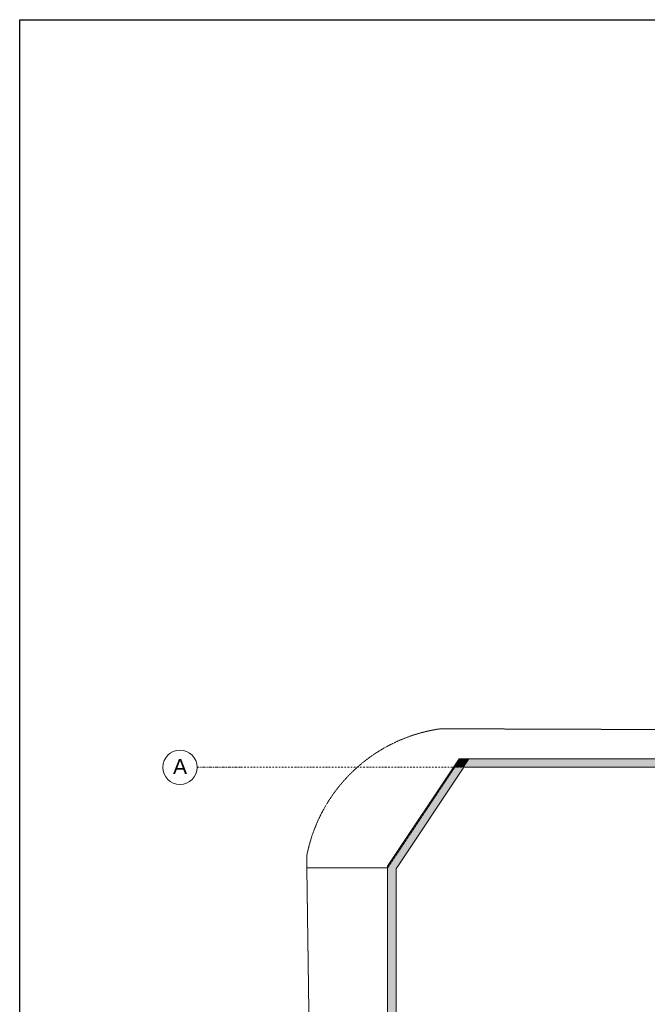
# Model space of a CAD drawing. Header units: centimetres. Extents: x -1589 to 108054, y -205274 to 31709.
# Tile 139 of 256: x -853 to 610, y 22243 to 24541. Entities that reach past the tile are written whole.
import ezdxf

# ---------------------------------------------------------------- set-up
doc = ezdxf.new("R2010")
doc.units = ezdxf.units.CM
doc.header["$LTSCALE"] = 0.01
doc.header["$MEASUREMENT"] = 0
doc.linetypes.add('Krawędzie ukryte', pattern=[27, 20, -7])
doc.linetypes.add('Kropki i Kreski', pattern=[72, 36, -18, 0, -18])
for name, color, linetype in [('0_Teren', 7, 'Continuous'), ('2_ściany zewnętrzne.ISTN', 7, 'Continuous'), ('4_osie.ISTN', 7, 'Continuous')]:
    doc.layers.add(name, color=color, linetype=linetype)
doc.styles.add('GENERATED_STYLE_1', font='txt')

msp = doc.modelspace()

# ---------------------------------------------------------------- hatches: boundary and pattern name
at = {"layer": '2_ściany zewnętrzne.ISTN', "linetype": 'Continuous', "lineweight": 5}
for points in [[(171.53177, 22816.53309), (158.20686, 22796.53309), (182.2392, 22796.53309)], [(195.5641, 22816.53309), (171.53177, 22816.53309), (182.2392, 22796.53309)], [(182.2392, 22796.53309), (777.48032, 22796.53309), (777.48032, 22816.53309), (195.5641, 22816.53309)], [(24.4573, 22559.71051), (182.2392, 22796.53309), (158.20686, 22796.53309), (24.4573, 22595.78182)], [(24.4573, 22595.78182), (4.4573, 22565.76284), (24.4573, 22559.71051)], [(24.4573, 22559.71051), (4.4573, 22565.76284), (4.4573, 22529.69153)], [(4.4573, 22529.69153), (4.4573, 21914.91098), (24.4573, 21914.91098), (24.4573, 22559.71051)]]:
    msp.add_hatch(color=8, dxfattribs=at).paths.add_polyline_path(points)

# ---------------------------------------------------------------- linework, layer by layer
msp.add_lwpolyline([(-853.44225, 18601.38942), (-853.44225, 21571.38942), (-853.44225, 24541.38942), (8116.55775, 24541.38942)])
at = {"layer": '0_Teren', "color": 8, "linetype": 'Krawędzie ukryte', "lineweight": 5, "flags": 128}
for points in [[(-183.94736, 22561.47993), (-184.32429, 22588.43034), (-182.75087, 22596.86061), (-178.23786, 22615.57644), (-172.7595, 22634.03281), (-166.33056, 22652.17994), (-158.96839, 22669.96894), (-150.69283, 22687.35183), (-141.52618, 22704.28175), (-131.49316, 22720.71307), (-120.62082, 22736.60149), (-108.93846, 22751.90418), (-96.47758, 22766.57988), (-83.27177, 22780.58904), (-69.35663, 22793.89388), (-54.76968, 22806.45853), (-39.55024, 22818.24914), (-23.73933, 22829.2339), (-7.37958, 22839.38321), (9.4849, 22848.6697), (26.80866, 22857.06835), (44.54498, 22864.55651), (62.64607, 22871.11399), (81.06311, 22876.72312), (99.74647, 22881.36877), (118.64576, 22885.03842), (128.17791, 22886.3803), (790.63431, 22884.08806)], [(174.23719, 22816.31088), (4.4573, 22561.47993)], [(174.23494, 22816.3075), (790.63431, 22816.30751)], [(790.63431, 22816.31088), (174.23719, 22816.31088)], [(4.4573, 22561.47993), (-183.94736, 22561.47993)], [(-183.94736, 22561.47993), (-183.94731, 22561.47655)], [(-183.94736, 22561.47993), (4.4573, 22561.47993)], [(-177.00318, 22064.97076), (-183.94736, 22561.47993)], [(-183.94731, 22561.47655), (4.45505, 22561.47655)], [(4.45505, 22561.47655), (4.4573, 22561.47993)], [(4.4573, 22561.47993), (4.4573, 22064.97076)]]:
    msp.add_lwpolyline(points, dxfattribs=at)
at = {"layer": '0_Teren', "color": 8, "linetype": 'Continuous', "lineweight": 5, "flags": 128}
msp.add_lwpolyline([(24.4573, 22559.71051), (24.4573, 20396.47927), (818.63417, 20396.47927), (818.63417, 20586.48503), (666.02981, 20586.67856), (666.2756, 20780.49107), (818.60814, 20780.8115), (818.63417, 20780.81675), (818.63417, 22796.53309), (182.2392, 22796.53309)], close=True, dxfattribs=at)
at = {"layer": '2_ściany zewnętrzne.ISTN', "color": 8, "linetype": 'Continuous', "lineweight": 5, "flags": 128}
for points in [[(171.53177, 22816.53309), (4.4573, 22565.76284)], [(171.53177, 22816.53309), (195.5641, 22816.53309)], [(777.48032, 22816.53309), (195.5641, 22816.53309)], [(24.4573, 22559.71051), (182.2392, 22796.53309)], [(182.2392, 22796.53309), (777.48032, 22796.53309)], [(4.4573, 22565.76284), (4.4573, 22529.69153)], [(24.4573, 21914.91098), (24.4573, 22559.71051)], [(4.4573, 22529.69153), (4.4573, 21914.91098)]]:
    msp.add_lwpolyline(points, dxfattribs=at)
at = {"layer": '4_osie.ISTN', "color": 7, "linetype": 'Kropki i Kreski', "lineweight": 0}
msp.add_line((-339.90098, 22796.47927), (-439.90098, 22796.47927), dxfattribs=at)
at = {"layer": '4_osie.ISTN', "color": 7, "linetype": 'Kropki i Kreski', "lineweight": 0, "ltscale": 10}
msp.add_line((3732.51489, 22796.47927), (-339.90098, 22796.47927), dxfattribs=at)
at = {"layer": '4_osie.ISTN', "color": 7, "linetype": 'Continuous', "lineweight": 0}
msp.add_circle((-479.90098, 22796.47927), 40, dxfattribs=at)
at = {"layer": '4_osie.ISTN', "color": 7, "linetype": 'Kropki i Kreski', "lineweight": 0}
msp.add_point((-339.90098, 22796.47927), dxfattribs=at)
msp.add_point((-339.90098, 22796.47927), dxfattribs=at)

# ---------------------------------------------------------------- texts
at = {"layer": '4_osie.ISTN', "color": 7, "lineweight": 0, "insert": (-495.90103, 22798.47932), "char_height": 35, "attachment_point": 4, "style": 'GENERATED_STYLE_1'}
msp.add_mtext('\\A1;{\\pql;\\pt0;\\fArial|b0|i0|c238|p38;A}', dxfattribs=at)

doc.saveas('drawing.dxf')
